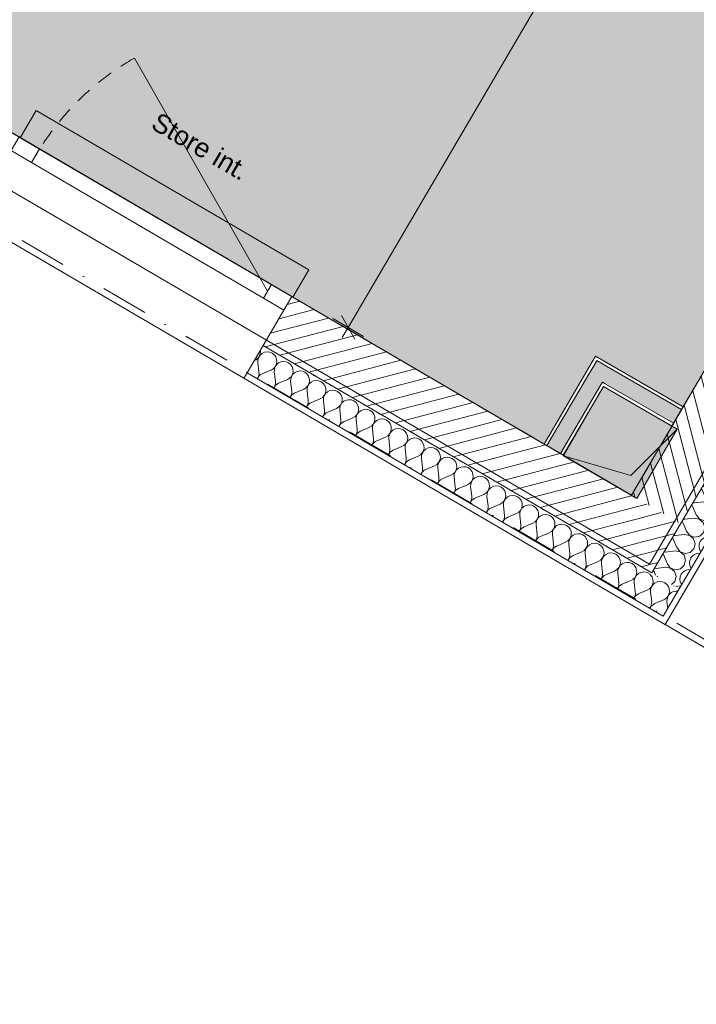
# Model space of a CAD drawing. Header units: millimetres. Extents: x -107151 to 48086, y -42122 to 26068.
# Tile 14 of 52: x -79519 to -77377, y -3909 to -792. Entities that reach past the tile are written whole.
import ezdxf
from ezdxf.enums import TextEntityAlignment as Align

# ---------------------------------------------------------------- set-up
doc = ezdxf.new("R2010")
doc.units = ezdxf.units.MM
doc.header["$MEASUREMENT"] = 0
for name, pattern in [('! FIN Pointille', [87.5, 50, -37.5]), ('! URB Limite propriété', [300, 150, -75, 0, -75]), ('Tirets petits', [125, 75, -50]), ('Wipeout_Contour', [1000, 0, -1000])]:
    doc.linetypes.add(name, pattern=pattern)
for name, color, linetype in [('01-STR_Dalles.ARCHI', 7, 'Continuous'), ('01-STR_Murs extérieurs.ARCHI', 7, 'Continuous'), ('03-SURFACE _ Utile.ARCHI', 7, 'Continuous'), ('04-SOE_Cloisons .ARCHI', 7, 'Continuous'), ('04-SOE_Faux Plafond.ARCHI', 7, 'Continuous'), ('04-SOE_Revetement de sol.ARCHI', 7, 'Continuous'), ('05-INF _ COTATIONS.ARCHI', 7, 'Continuous'), ('06-REP _ EQUIP MOBI _ Fluides.ARCHI', 7, 'Continuous'), ('06-REP _ EQUIP MOBI _ marché.ARCHI', 7, 'Continuous'), ('Fenêtres Archicad', 7, 'Continuous'), ('Marques de fenêtre Archicad', 7, 'Continuous'), ('Marques de Zone Archicad', 7, 'Continuous'), ('Nouveau_07-VRD_Terrain EDL_Parcelle.ARCHI', 7, 'Continuous')]:
    doc.layers.add(name, color=color, linetype=linetype)
doc.styles.add('STYLE_GENERE_1', font='arial.ttf')
doc.styles.add('STYLE_GENERE_2', font='arial.ttf')
doc.dimstyles.new('STYLE_GENERE__1', dxfattribs={"dimtxt": 75, "dimasz": 57, "dimexe": 0.18, "dimexo": 50, "dimgap": 0, "dimtad": 1, "dimlfac": 0.001, "dimzin": 0, "dimdsep": 46, "dimtxsty": 'STYLE_GENERE_1', "dimblk": 'ARROWHEAD_2', "dimblk1": 'ARROWHEAD_2', "dimblk2": 'ARROWHEAD_2', "dimcen": 0.09, "dimclrd": 256, "dimclre": 256, "dimclrt": 256, "dimazin": 0, "dimtfac": 1, "dimtdec": 4, "dimtmove": 0, "dimatfit": 3, "dimfxl": 0, "dimtolj": 1, "dimtzin": 0, "dimarcsym": 0})
pattern_1 = [(14.680505, (0, 0), (-9.50358, 36.275776), [])]

# ---------------------------------------------------------------- blocks, each defined once
blk = doc.blocks.new('Dalle_1_1', base_point=(-76544.5, 22024.4))
at = {"layer": '01-STR_Dalles.ARCHI', "color": 7, "linetype": 'Continuous', "lineweight": 5, "flags": 128}
blk.add_lwpolyline([(-35761.7, -1486.9), (-76544.5, 22024.4), (-87514.9, 4382), (-82216.1, 1323.8), (-82636.8, 474), (-77525.2, -2515.3), (-75594, 780.7), (-73919.8, -200.3), (-72002.7, 3053.2), (-57439.8, -5368.8), (-56247, -3333.1)], dxfattribs=at)
blk = doc.blocks.new('Espace collaboratif__14_1', base_point=(-79233.7, 3166.5))
at = {"layer": '03-SURFACE _ Utile.ARCHI', "linetype": 'Continuous', "lineweight": 0, "true_color": 0xe4e4e4}
blk.add_hatch(color=254, dxfattribs=at).paths.add_polyline_path([(-82179.3, 5123), (-83771.3, 2406.1), (-82006.1, 1387.3), (-82427.2, 536.8), (-77858.4, -2135.2), (-77695.5, -1857.3), (-77418.7, -2017.1), (-75651.1, 999.6), (-74199, 148.7), (-74021.7, 446.7), (-73765.9, 294.5), (-72535.7, 2369.9), (-79424.5, 6406.3), (-80317.3, 4882.6), (-80036.9, 4718.3), (-80239.1, 4373.2), (-80519.5, 4537.5), (-80688.3, 4249.4)])
at = {"layer": 'Marques de Zone Archicad', "color": 7, "lineweight": 5}
for tag, height, style, p in [('ROOM_NAME', 125, 'STYLE_GENERE_2', (-79678.1, 3961.5)), ('measuredAreaCode', 100, 'STYLE_GENERE_1', (-79795.9, 3763.1)), ('DUMMY_862', 100, 'STYLE_GENERE_1', (-79894.2, 3593)), ('DUMMY_863', 100, 'STYLE_GENERE_1', (-79623.5, 3436.7)), ('DUMMY_864', 100, 'STYLE_GENERE_1', (-79992.4, 3422.8)), ('ceilingHeightCode', 100, 'STYLE_GENERE_1', (-80090.6, 3252.7)), ('DUMMY_865', 100, 'STYLE_GENERE_1', (-79655.7, 3228.5)), ('DUMMY_861', 125, 'STYLE_GENERE_2', (-78316.7, 3204.1))]:
    blk.add_attdef(tag, text='', height=height, rotation=329.9997, dxfattribs=dict(at, style=style)).set_placement(p, align=Align.TOP_LEFT)
blk = doc.blocks.new('Dalle_12_1', base_point=(-87291.7, 4437.9))
at = {"layer": '04-SOE_Faux Plafond.ARCHI', "color": 252, "linetype": 'Tirets petits', "lineweight": 5, "flags": 128}
blk.add_lwpolyline([(-87291.7, 4437.9), (-76490.4, 21808.4), (-36023.4, -1555.2), (-39411.7, -7251.8), (-43400.7, -4914.5), (-44935.1, -7533.1), (-55188.2, -1525.3), (-55569, -1302.2), (-61868.3, 2388.9), (-60121.8, 5369.6), (-63596.7, 7405.7), (-62757.3, 8840.1), (-65262.3, 10308), (-65757.5, 10598.2), (-65627.1, 10820.8), (-65972.2, 11023), (-66102.6, 10800.4), (-70073.8, 13127.5), (-70035.5, 13192.8), (-72449.2, 14601.8), (-72270.4, 14906.9), (-74211.7, 16044.4), (-74249.6, 15979.7), (-75417.1, 16663.7), (-82141.4, 5187.7), (-80715.1, 4352), (-77817.8, 9296.6), (-70849, 5213.7), (-73941.7, -2), (-75651.1, 999.6), (-77581.8, -2296.9), (-82427.2, 536.8), (-82006.1, 1387.3)], close=True, dxfattribs=at)
blk = doc.blocks.new('Dalle_15_1', base_point=(-76490.4, 21808.4))
at = {"layer": '04-SOE_Revetement de sol.ARCHI', "color": 7, "linetype": 'Continuous', "lineweight": 5, "flags": 128}
blk.add_lwpolyline([(-75443.8, 16766.3), (-82244, 5161), (-80688.3, 4249.3), (-80519.5, 4537.5), (-80239.1, 4373.2), (-80036.9, 4718.3), (-80317.3, 4882.6), (-79424.5, 6406.3), (-72535.3, 2370), (-73765.9, 294.5), (-74021.7, 446.7), (-74199, 148.7), (-75651.1, 999.6), (-77418.7, -2017.1), (-77695.5, -1857.3), (-77858.4, -2135.2), (-82427.2, 536.8), (-82006.1, 1387.3), (-87291.7, 4437.9), (-76490.4, 21808.4)], dxfattribs=at)
blk = doc.blocks.new('*X134')
at = {"layer": '01-STR_Murs extérieurs.ARCHI', "color": 7, "linetype": 'Continuous', "lineweight": 5}
for p, q in [((-77500.2, -2553.1), (-77499.4, -2554)), ((-77499.4, -2554), (-77498.3, -2554.3)), ((-77508, -2575.1), (-77508.9, -2575.8)), ((-77500.5, -2571.6), (-77508, -2575.1)), ((-77492.4, -2570.2), (-77500.5, -2571.6)), ((-77484.2, -2571.2), (-77492.4, -2570.2)), ((-77476.5, -2574.3), (-77484.2, -2571.2)), ((-77470, -2579.4), (-77476.5, -2574.3)), ((-77465.2, -2586.1), (-77470, -2579.4)), ((-77462.3, -2593.9), (-77465.2, -2586.1)), ((-77448.4, -2583.4), (-77447.6, -2584.3)), ((-77447.6, -2584.3), (-77446.5, -2584.6)), ((-77472.9, -2623.6), (-77467.2, -2617.6)), ((-77467, -2617.7), (-77469.5, -2625.6)), ((-77467.2, -2617.6), (-77463.4, -2610.3)), ((-77462.5, -2610.8), (-77467, -2617.7)), ((-77463.4, -2610.3), (-77461.7, -2602.2)), ((-77456.2, -2605.4), (-77462.5, -2610.8)), ((-77461.7, -2602.2), (-77462.3, -2593.9)), ((-77448.8, -2601.8), (-77456.2, -2605.4)), ((-77440.6, -2600.5), (-77448.8, -2601.8)), ((-77435.5, -2601.1), (-77440.6, -2600.5)), ((-77493.7, -2633.6), (-77480, -2627.9)), ((-77480, -2627.9), (-77472.9, -2623.6)), ((-77469.5, -2625.6), (-77469.7, -2633.9)), ((-77467.2, -2655.2), (-77469.7, -2633.9))]:
    blk.add_line(p, q, dxfattribs=at)
blk = doc.blocks.new('*X139')
at = {"layer": '01-STR_Murs extérieurs.ARCHI', "color": 7, "linetype": 'Continuous', "lineweight": 5}
for p, q in [((-78776.2, -1871.2), (-78774.9, -1870.6)), ((-78761.1, -1906.5), (-78764.5, -1876.7)), ((-78750.7, -1912.5), (-78723.1, -1900.9)), ((-78709.3, -1936.8), (-78712.7, -1907)), ((-78698.9, -1942.8), (-78671.3, -1931.2)), ((-78657.5, -1967.1), (-78660.9, -1937.3)), ((-78647.1, -1973.1), (-78619.5, -1961.5)), ((-78605.7, -1997.4), (-78609.1, -1967.6)), ((-78595.3, -2003.4), (-78567.7, -1991.8)), ((-78553.9, -2027.6), (-78557.3, -1997.8)), ((-78543.5, -2033.7), (-78515.9, -2022.1)), ((-78502.1, -2057.9), (-78505.5, -2028.1)), ((-78491.7, -2064), (-78464.1, -2052.4)), ((-78450.3, -2088.2), (-78453.7, -2058.4)), ((-78440, -2094.3), (-78412.3, -2082.7)), ((-78398.5, -2118.5), (-78401.9, -2088.7)), ((-78388.2, -2124.6), (-78360.5, -2112.9)), ((-78346.7, -2148.8), (-78350.1, -2119)), ((-78336.4, -2154.9), (-78308.7, -2143.2)), ((-78294.9, -2179.1), (-78298.4, -2149.3)), ((-78284.6, -2185.2), (-78256.9, -2173.5)), ((-78243.1, -2209.4), (-78246.6, -2179.6)), ((-78232.8, -2215.4), (-78205.1, -2203.8)), ((-78191.3, -2239.7), (-78194.8, -2209.9)), ((-78181, -2245.7), (-78153.3, -2234.1)), ((-78139.6, -2270), (-78143, -2240.2)), ((-78129.2, -2276), (-78101.5, -2264.4)), ((-78087.8, -2300.2), (-78091.2, -2270.4)), ((-78077.4, -2306.3), (-78049.7, -2294.7)), ((-78036, -2330.5), (-78039.4, -2300.7)), ((-78025.6, -2336.6), (-77998, -2325)), ((-77984.2, -2360.8), (-77987.6, -2331)), ((-77973.8, -2366.9), (-77946.2, -2355.3)), ((-77932.4, -2391.1), (-77935.8, -2361.3)), ((-77922, -2397.2), (-77894.4, -2385.5)), ((-77880.6, -2421.4), (-77884, -2391.6)), ((-77870.2, -2427.5), (-77842.6, -2415.8)), ((-77828.8, -2451.7), (-77832.2, -2421.9)), ((-77818.4, -2457.8), (-77790.8, -2446.1)), ((-77777, -2482), (-77780.4, -2452.2)), ((-77766.6, -2488), (-77739, -2476.4)), ((-77725.2, -2512.3), (-77728.6, -2482.5)), ((-77714.8, -2518.3), (-77687.2, -2506.7)), ((-77673.4, -2542.6), (-77676.8, -2512.8)), ((-77663.1, -2548.6), (-77635.4, -2537)), ((-77621.6, -2572.9), (-77625, -2543)), ((-77611.3, -2578.9), (-77583.6, -2567.3)), ((-77569.8, -2603.1), (-77573.2, -2573.3)), ((-77559.5, -2609.2), (-77555.1, -2607.4))]:
    blk.add_line(p, q, dxfattribs=at)
for centre, start, end in [((-78786.5, -1843), 292.8106, 9.2239), ((-78727.3, -1801.1), 231.3506, 248.0104), ((-78734.7, -1873.3), 59.6805, 186.5504), ((-78734.7, -1873.3), 292.8106, 59.6805), ((-78675.5, -1831.4), 231.3506, 248.0104), ((-78682.9, -1903.6), 59.6805, 186.5504), ((-78682.9, -1903.6), 292.8106, 59.6805), ((-78623.7, -1861.7), 231.3506, 248.0104), ((-78790.9, -1909.9), 322.6277, 6.5504), ((-78739.1, -1940.2), 112.8106, 156.7333), ((-78631.1, -1933.8), 59.6805, 186.5504), ((-78631.1, -1933.8), 292.8106, 59.6805), ((-78571.9, -1892), 231.3506, 248.0104), ((-78739.1, -1940.2), 322.6277, 6.5504), ((-78687.3, -1970.5), 112.8106, 156.7333), ((-78579.3, -1964.1), 59.6805, 186.5504), ((-78579.3, -1964.1), 292.8106, 59.6805), ((-78520.1, -1922.3), 231.3506, 248.0104), ((-78687.3, -1970.5), 322.6277, 6.5504), ((-78635.5, -2000.8), 112.8106, 156.7333), ((-78527.5, -1994.4), 59.6805, 186.5504), ((-78527.5, -1994.4), 292.8106, 59.6805), ((-78468.3, -1952.6), 231.3506, 248.0104), ((-78635.5, -2000.8), 322.6277, 6.5504), ((-78583.7, -2031.1), 112.8106, 156.7333), ((-78475.7, -2024.7), 59.6805, 186.5504), ((-78475.7, -2024.7), 292.8106, 59.6805), ((-78423.9, -2055), 59.6805, 186.5504), ((-78416.5, -1982.9), 231.3506, 248.0104), ((-78583.7, -2031.1), 322.6277, 6.5504), ((-78531.9, -2061.4), 112.8106, 156.7333), ((-78423.9, -2055), 292.8106, 59.6805), ((-78372.1, -2085.3), 59.6805, 186.5504), ((-78364.7, -2013.2), 231.3507, 248.0104), ((-78531.9, -2061.4), 322.6277, 6.5504), ((-78480.1, -2091.6), 112.8106, 156.7333), ((-78372.1, -2085.3), 292.8106, 59.6805), ((-78320.3, -2115.6), 59.6805, 186.5504), ((-78312.9, -2043.5), 231.3507, 248.0104), ((-78480.1, -2091.6), 322.6277, 6.5504), ((-78428.3, -2121.9), 112.8106, 156.7333), ((-78428.3, -2121.9), 322.6277, 6.5504), ((-78320.3, -2115.6), 292.8106, 59.6805), ((-78268.6, -2145.9), 59.6805, 186.5504), ((-78261.1, -2073.7), 231.3507, 248.0103), ((-78376.5, -2152.2), 112.8106, 156.7333), ((-78376.5, -2152.2), 322.6277, 6.5504), ((-78268.6, -2145.9), 292.8106, 59.6805), ((-78216.8, -2176.2), 59.6805, 186.5504), ((-78209.3, -2104), 231.3507, 248.0103), ((-78216.8, -2176.2), 292.8106, 59.6805), ((-78324.7, -2182.5), 112.8106, 156.7333), ((-78324.7, -2182.5), 322.6277, 6.5504), ((-78165, -2206.4), 59.6805, 186.5504), ((-78157.5, -2134.3), 231.3507, 248.0103), ((-78165, -2206.4), 292.8106, 59.6805), ((-78272.9, -2212.8), 112.8106, 156.7333), ((-78272.9, -2212.8), 322.6277, 6.5504), ((-78113.2, -2236.7), 59.6805, 186.5504), ((-78105.7, -2164.6), 231.3507, 248.0103), ((-78113.2, -2236.7), 292.8106, 59.6805), ((-78221.2, -2243.1), 112.8106, 156.7333), ((-78221.2, -2243.1), 322.6277, 6.5504), ((-78061.4, -2267), 59.6805, 186.5504), ((-78054, -2194.9), 231.3507, 248.0103), ((-78061.4, -2267), 292.8106, 59.6805), ((-78169.4, -2273.4), 112.8106, 156.7333), ((-78169.4, -2273.4), 322.6277, 6.5504), ((-78009.6, -2297.3), 59.6805, 186.5504), ((-78002.2, -2225.2), 231.3507, 248.0103), ((-78009.6, -2297.3), 292.8106, 59.6805), ((-78117.6, -2303.7), 112.8106, 156.7333), ((-78117.6, -2303.7), 322.6277, 6.5504), ((-78065.8, -2334), 112.8106, 156.7333), ((-77957.8, -2327.6), 59.6805, 186.5504), ((-77950.4, -2255.5), 231.3507, 248.0103), ((-77957.8, -2327.6), 292.8106, 59.6805), ((-78065.8, -2334), 322.6277, 6.5504), ((-78014, -2364.3), 112.8106, 156.7333), ((-77906, -2357.9), 59.6805, 186.5504), ((-77898.6, -2285.8), 231.3507, 248.0103), ((-77906, -2357.9), 292.8106, 59.6805), ((-78014, -2364.3), 322.6277, 6.5504), ((-77962.2, -2394.5), 112.8106, 156.7333), ((-77854.2, -2388.2), 59.6805, 186.5504), ((-77846.8, -2316.1), 231.3507, 248.0103), ((-77854.2, -2388.2), 292.8106, 59.6805), ((-77962.2, -2394.5), 322.6277, 6.5504), ((-77910.4, -2424.8), 112.8106, 156.7333), ((-77802.4, -2418.5), 59.6805, 186.5504), ((-77795, -2346.4), 231.3507, 248.0103), ((-77802.4, -2418.5), 292.8106, 59.6805), ((-77910.4, -2424.8), 322.6277, 6.5504), ((-77858.6, -2455.1), 112.8106, 156.7333), ((-77750.6, -2448.8), 59.6805, 186.5504), ((-77743.2, -2376.6), 231.3507, 248.0103), ((-77750.6, -2448.8), 292.8106, 59.6805), ((-77691.4, -2406.9), 231.3507, 248.0103), ((-77858.6, -2455.1), 322.6277, 6.5504), ((-77806.8, -2485.4), 112.8106, 156.7333), ((-77698.8, -2479), 59.6805, 186.5504), ((-77698.8, -2479), 292.8106, 59.6805), ((-77639.6, -2437.2), 231.3507, 248.0103), ((-77806.8, -2485.4), 322.6277, 6.5504), ((-77755, -2515.7), 112.8106, 156.7333), ((-77647, -2509.3), 59.6805, 186.5504), ((-77647, -2509.3), 292.8106, 59.6805), ((-77587.8, -2467.5), 231.3507, 248.0103), ((-77755, -2515.7), 322.6277, 6.5504), ((-77703.2, -2546), 112.8106, 156.7333), ((-77595.2, -2539.6), 59.6805, 186.5504), ((-77595.2, -2539.6), 292.8106, 59.6805), ((-77536, -2497.8), 231.3507, 248.0103), ((-77703.2, -2546), 322.6277, 6.5504), ((-77651.4, -2576.3), 112.8106, 156.7333), ((-77543.4, -2569.9), 59.6805, 186.5504), ((-77543.4, -2569.9), 42.407, 59.6805), ((-77651.4, -2576.3), 322.6277, 6.5504), ((-77599.6, -2606.6), 112.8106, 156.7333), ((-77599.6, -2606.6), 322.6277, 6.5504), ((-77547.8, -2636.9), 112.8106, 156.7333)]:
    blk.add_arc(centre, 30, start, end, dxfattribs=at)
blk = doc.blocks.new('*X140')
at = {"layer": '01-STR_Murs extérieurs.ARCHI', "color": 7, "linetype": 'Continuous', "lineweight": 5}
for p, q in [((-77516.9, -2555.8), (-77521.3, -2549.8)), ((-77519, -2587.3), (-77515.2, -2580)), ((-77514.3, -2580.5), (-77518.8, -2587.4)), ((-77514.1, -2563.6), (-77516.9, -2555.8)), ((-77515.2, -2580), (-77513.5, -2571.9)), ((-77508.9, -2575.8), (-77514.3, -2580.5)), ((-77513.5, -2571.9), (-77514.1, -2563.6)), ((-77555.1, -2607.4), (-77531.8, -2597.6)), ((-77531.8, -2597.6), (-77524.7, -2593.3)), ((-77524.7, -2593.3), (-77519, -2587.3)), ((-77521.3, -2595.4), (-77521.5, -2603.6)), ((-77518, -2633.4), (-77521.5, -2603.6)), ((-77518.8, -2587.4), (-77521.3, -2595.4)), ((-77520.7, -2649.6), (-77518, -2633.4)), ((-77507.7, -2639.5), (-77520.5, -2649.7)), ((-77507.7, -2639.5), (-77493.7, -2633.6)), ((-77524.9, -2654.5), (-77520.7, -2649.6)), ((-77520.5, -2649.7), (-77522.7, -2655.8))]:
    blk.add_line(p, q, dxfattribs=at)
blk = doc.blocks.new('Fenêtre 27')
at = {"layer": 'Fenêtres Archicad', "color": 8, "linetype": 'Continuous', "lineweight": 5}
blk.add_line((425, -25), (-311.1, 400), dxfattribs=at)
at = {"layer": 'Fenêtres Archicad', "color": 7, "linetype": 'Continuous', "lineweight": 5}
for p, q in [((-500, 0), (500, 0)), ((-500, 0), (-425, 0)), ((-500, 0), (-500, -50)), ((-500, 0), (-500, -50)), ((-425, 0), (-425, -50)), ((-425, 0), (425, 0)), ((425, -50), (425, 0)), ((425, 0), (500, 0)), ((500, 0), (500, -50)), ((500, 0), (500, -50)), ((-425, -50), (-500, -50)), ((-500, -50), (-500, -180)), ((425, -50), (-425, -50)), ((500, -50), (425, -50)), ((500, -50), (500, -180)), ((-500, -180), (-500, -280)), ((500, -180), (500, -280)), ((-500, -280), (-500, -300)), ((500, -280), (500, -300)), ((-500, -300), (500, -300))]:
    blk.add_line(p, q, dxfattribs=at)
at = {"layer": 'Fenêtres Archicad', "color": 8, "linetype": '! FIN Pointille', "lineweight": 5}
blk.add_arc((425, -25), 850, 150, 180, dxfattribs=at)
blk = doc.blocks.new('Marque fenêtre 27')
at = {"layer": 'Marques de fenêtre Archicad', "color": 7, "lineweight": 5, "style": 'STYLE_GENERE_1'}
for tag, p in [('strCust1Value', (164.7, -619.4)), ('DUMMY_233', (164.7, -605.7))]:
    blk.add_attdef(tag, text='', height=60, rotation=180, dxfattribs=at).set_placement(p, align=Align.TOP_LEFT)
blk = doc.blocks.new('Mur_10_1', base_point=(-77581.8, -2296.9))
at = {"layer": '01-STR_Murs extérieurs.ARCHI', "linetype": 'Continuous', "lineweight": 0, "true_color": 0x000000}
h = blk.add_hatch(dxfattribs=at)
h.set_pattern_fill('Hachure_simple_0001', color=18, style=0, pattern_type=2)
h.set_pattern_definition(pattern_1)
h.paths.add_polyline_path([(-78748.2, -1823.3), (-77672.8, -2452.2), (-77581.8, -2296.9), (-78657.3, -1667.9)])
h = blk.add_hatch(dxfattribs=at)
h.set_pattern_fill('Hachure_simple_0001', color=18, style=0, pattern_type=2)
h.set_pattern_definition(pattern_1)
h.paths.add_polyline_path([(-77672.8, -2452.2), (-77517.4, -2543.1), (-77581.8, -2296.9)])
h = blk.add_hatch(dxfattribs=at)
h.set_pattern_fill('Hachure_simple_0001', color=18, style=0, pattern_type=2)
h.set_pattern_definition(pattern_1)
h.paths.add_polyline_path([(-77426.4, -2387.8), (-77581.8, -2296.9), (-77517.4, -2543.1)])
at = {"layer": '01-STR_Murs extérieurs.ARCHI', "color": 7, "linetype": 'Continuous', "lineweight": 5}
for p, q in [((-78657.3, -1667.9), (-78682.6, -1711.1)), ((-78682.6, -1711.1), (-78748.2, -1823.3)), ((-78748.2, -1823.3), (-78798.7, -1909.6)), ((-78748.2, -1823.3), (-77672.8, -2452.2)), ((-78798.7, -1909.6), (-78808.8, -1926.9)), ((-78798.7, -1909.6), (-77568, -2629.3)), ((-77517.4, -2543.1), (-77426.4, -2387.8)), ((-77672.8, -2452.2), (-77517.4, -2543.1)), ((-77481.6, -2679.8), (-77431.1, -2593.5)), ((-77568, -2629.3), (-77481.6, -2679.8))]:
    blk.add_line(p, q, dxfattribs=at)
at = {"layer": '01-STR_Murs extérieurs.ARCHI', "color": 7, "linetype": 'Continuous', "lineweight": 5, "flags": 128}
for points in [[(-77581.8, -2296.9), (-78657.3, -1667.9)], [(-78808.8, -1926.9), (-77474.5, -2707.2)], [(-77474.5, -2707.2), (-77464.4, -2689.9)]]:
    blk.add_lwpolyline(points, dxfattribs=at)
at = {"layer": '01-STR_Murs extérieurs.ARCHI', "color": 7, "lineweight": 5}
for name in ['*X139', '*X140', '*X134']:
    blk.add_blockref(name, (0, 0), dxfattribs=at)
at = {"layer": 'Fenêtres Archicad', "color": 7, "linetype": 'Continuous', "lineweight": 5, "zscale": 1000, "rotation": 329.6805047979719}
blk.add_blockref('Fenêtre 27', (-79088.9, -1415.5), dxfattribs=at)
at = {"layer": 'Marques de fenêtre Archicad', "color": 8, "lineweight": 5}
ref = blk.add_blockref('Marque fenêtre 27', (-79240.4, -1674.5), dxfattribs=dict(at, rotation=149.6805047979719))
ref.add_attrib('strCust1Value', 'Store int.', dxfattribs={"color": 7, "lineweight": 5, "height": 60, "rotation": 329.6805, "style": 'STYLE_GENERE_1'}).set_placement((-79076.7, -1082.2), align=Align.TOP_LEFT)
blk = doc.blocks.new('*X245')
at = {"layer": '01-STR_Murs extérieurs.ARCHI', "color": 7, "linetype": 'Continuous', "lineweight": 5}
for p, q in [((-77206.9, -2021.2), (-77209.3, -2017.2)), ((-77195.3, -2048.9), (-77206.9, -2021.2)), ((-77205.5, -2010.8), (-77200.8, -2010.9)), ((-77171.8, -2007.6), (-77200.8, -2010.9)), ((-77137.6, -2036.6), (-77141.1, -2025.6)), ((-77195.3, -2048.9), (-77185.1, -2061.7)), ((-77153.6, -2063.8), (-77141.8, -2052.5)), ((-77141.8, -2052.5), (-77137.6, -2036.6)), ((-77124.6, -2037.3), (-77125.5, -2045.5)), ((-77125.5, -2045.5), (-77124.2, -2053.7)), ((-77123.9, -2035.6), (-77124.6, -2037.3)), ((-77124.2, -2053.7), (-77120.7, -2061.1)), ((-77237.2, -2073), (-77239.6, -2069)), ((-77225.6, -2100.7), (-77237.2, -2073)), ((-77235.9, -2062.5), (-77231.2, -2062.7)), ((-77201.4, -2059.3), (-77231.2, -2062.7)), ((-77185.2, -2061.9), (-77201.4, -2059.3)), ((-77172.8, -2072.7), (-77185.2, -2061.9)), ((-77185.1, -2061.7), (-77169.6, -2067.2)), ((-77168, -2088.4), (-77172.8, -2072.7)), ((-77169.6, -2067.2), (-77153.6, -2063.8)), ((-77151.7, -2081.4), (-77154.9, -2089)), ((-77146.6, -2074.9), (-77151.7, -2081.4)), ((-77139.9, -2070), (-77146.6, -2074.9)), ((-77132.1, -2067.2), (-77139.9, -2070)), ((-77123.9, -2066.6), (-77132.1, -2067.2)), ((-77122.5, -2066.9), (-77123.9, -2066.6)), ((-77120.7, -2061.1), (-77119.8, -2062.2)), ((-77266.2, -2114.3), (-77261.5, -2114.4)), ((-77231.7, -2111), (-77261.5, -2114.4)), ((-77215.5, -2113.7), (-77231.7, -2111)), ((-77225.6, -2100.7), (-77215.4, -2113.5)), ((-77203.2, -2124.5), (-77215.5, -2113.7)), ((-77215.4, -2113.5), (-77200, -2119)), ((-77200, -2119), (-77183.9, -2115.6)), ((-77183.9, -2115.6), (-77172.1, -2104.2)), ((-77172.1, -2104.2), (-77168, -2088.4)), ((-77162.5, -2119), (-77170.2, -2121.8)), ((-77154.2, -2118.4), (-77162.5, -2119)), ((-77154.9, -2089), (-77155.9, -2097.3)), ((-77155.9, -2097.3), (-77154.5, -2105.4)), ((-77154.5, -2105.4), (-77151, -2112.9)), ((-77152.8, -2118.7), (-77154.2, -2118.4)), ((-77151, -2112.9), (-77150.1, -2114)), ((-77267.6, -2124.8), (-77270, -2120.8)), ((-77256, -2152.4), (-77267.6, -2124.8)), ((-77198.3, -2140.1), (-77203.2, -2124.5)), ((-77202.4, -2156), (-77198.3, -2140.1)), ((-77185.2, -2140.8), (-77186.2, -2149)), ((-77186.2, -2149), (-77184.9, -2157.2)), ((-77182.1, -2133.1), (-77185.2, -2140.8)), ((-77177, -2126.7), (-77182.1, -2133.1)), ((-77170.2, -2121.8), (-77177, -2126.7)), ((-77297.9, -2176.5), (-77300.3, -2172.5)), ((-77286.3, -2204.2), (-77297.9, -2176.5)), ((-77296.5, -2166.1), (-77291.8, -2166.2)), ((-77262, -2162.8), (-77291.8, -2166.2)), ((-77245.9, -2165.5), (-77262, -2162.8)), ((-77256, -2152.4), (-77245.7, -2165.2)), ((-77233.5, -2176.2), (-77245.9, -2165.5)), ((-77245.7, -2165.2), (-77230.3, -2170.8)), ((-77228.6, -2191.9), (-77233.5, -2176.2)), ((-77230.3, -2170.8), (-77214.3, -2167.3)), ((-77214.3, -2167.3), (-77202.4, -2156)), ((-77207.3, -2178.4), (-77212.4, -2184.9)), ((-77200.6, -2173.6), (-77207.3, -2178.4)), ((-77192.8, -2170.7), (-77200.6, -2173.6)), ((-77184.5, -2170.1), (-77192.8, -2170.7)), ((-77184.9, -2157.2), (-77181.3, -2164.7)), ((-77183.2, -2170.4), (-77184.5, -2170.1)), ((-77181.3, -2164.7), (-77180.4, -2165.7)), ((-77286.3, -2204.2), (-77276.1, -2217)), ((-77244.6, -2219.1), (-77232.8, -2207.8)), ((-77232.8, -2207.8), (-77228.6, -2191.9)), ((-77215.6, -2192.6), (-77216.5, -2200.8)), ((-77216.5, -2200.8), (-77215.2, -2209)), ((-77212.4, -2184.9), (-77215.6, -2192.6)), ((-77215.2, -2209), (-77211.7, -2216.4)), ((-77328.2, -2228.3), (-77330.6, -2224.3)), ((-77316.6, -2256), (-77328.2, -2228.3)), ((-77326.8, -2217.8), (-77322.2, -2218)), ((-77292.4, -2214.6), (-77322.2, -2218)), ((-77276.2, -2217.2), (-77292.4, -2214.6)), ((-77263.8, -2228), (-77276.2, -2217.2)), ((-77276.1, -2217), (-77260.6, -2222.5)), ((-77259, -2243.7), (-77263.8, -2228)), ((-77263.1, -2259.5), (-77259, -2243.7)), ((-77260.6, -2222.5), (-77244.6, -2219.1)), ((-77242.7, -2236.7), (-77245.9, -2244.3)), ((-77237.6, -2230.2), (-77242.7, -2236.7)), ((-77230.9, -2225.3), (-77237.6, -2230.2)), ((-77223.1, -2222.5), (-77230.9, -2225.3)), ((-77214.9, -2221.9), (-77223.1, -2222.5)), ((-77213.5, -2222.2), (-77214.9, -2221.9)), ((-77211.7, -2216.4), (-77210.8, -2217.5)), ((-77357.2, -2269.6), (-77352.5, -2269.7)), ((-77322.7, -2266.3), (-77352.5, -2269.7)), ((-77306.5, -2269), (-77322.7, -2266.3)), ((-77316.6, -2256), (-77306.4, -2268.8)), ((-77294.2, -2279.8), (-77306.5, -2269)), ((-77306.4, -2268.8), (-77291, -2274.3)), ((-77291, -2274.3), (-77274.9, -2270.9)), ((-77274.9, -2270.9), (-77263.1, -2259.5)), ((-77253.5, -2274.3), (-77261.2, -2277.1)), ((-77245.2, -2273.7), (-77253.5, -2274.3)), ((-77245.9, -2244.3), (-77246.9, -2252.6)), ((-77246.9, -2252.6), (-77245.5, -2260.7)), ((-77245.5, -2260.7), (-77242, -2268.2)), ((-77243.8, -2274), (-77245.2, -2273.7)), ((-77242, -2268.2), (-77241.1, -2269.3)), ((-77358.6, -2280.1), (-77361, -2276.1)), ((-77347, -2307.7), (-77358.6, -2280.1)), ((-77289.3, -2295.4), (-77294.2, -2279.8)), ((-77293.4, -2311.3), (-77289.3, -2295.4)), ((-77276.2, -2296.1), (-77277.2, -2304.3)), ((-77277.2, -2304.3), (-77275.9, -2312.5)), ((-77273.1, -2288.5), (-77276.2, -2296.1)), ((-77267.9, -2282), (-77273.1, -2288.5)), ((-77261.2, -2277.1), (-77267.9, -2282)), ((-77388.9, -2331.8), (-77391.3, -2327.8)), ((-77377.3, -2359.5), (-77388.9, -2331.8)), ((-77387.5, -2321.4), (-77382.8, -2321.5)), ((-77353, -2318.1), (-77382.8, -2321.5)), ((-77336.9, -2320.8), (-77353, -2318.1)), ((-77347, -2307.7), (-77336.7, -2320.6)), ((-77324.5, -2331.5), (-77336.9, -2320.8)), ((-77336.7, -2320.6), (-77321.3, -2326.1)), ((-77319.6, -2347.2), (-77324.5, -2331.5)), ((-77321.3, -2326.1), (-77305.3, -2322.6)), ((-77305.3, -2322.6), (-77293.4, -2311.3)), ((-77298.3, -2333.7), (-77303.4, -2340.2)), ((-77291.6, -2328.9), (-77298.3, -2333.7)), ((-77283.8, -2326), (-77291.6, -2328.9)), ((-77275.5, -2325.5), (-77283.8, -2326)), ((-77275.9, -2312.5), (-77272.3, -2320)), ((-77274.2, -2325.7), (-77275.5, -2325.5)), ((-77272.3, -2320), (-77271.4, -2321)), ((-77377.3, -2359.5), (-77367.1, -2372.3)), ((-77335.6, -2374.4), (-77323.8, -2363.1)), ((-77323.8, -2363.1), (-77319.6, -2347.2)), ((-77306.6, -2347.9), (-77307.5, -2356.1)), ((-77307.5, -2356.1), (-77306.2, -2364.3)), ((-77303.4, -2340.2), (-77306.6, -2347.9)), ((-77306.2, -2364.3), (-77302.7, -2371.8)), ((-77419.2, -2383.6), (-77421.6, -2379.6)), ((-77407.6, -2411.3), (-77419.2, -2383.6)), ((-77417.8, -2373.1), (-77413.2, -2373.3)), ((-77383.4, -2369.9), (-77413.2, -2373.3)), ((-77367.2, -2372.5), (-77383.4, -2369.9)), ((-77354.8, -2383.3), (-77367.2, -2372.5)), ((-77367.1, -2372.3), (-77351.6, -2377.8)), ((-77350, -2399), (-77354.8, -2383.3)), ((-77354.1, -2414.8), (-77350, -2399)), ((-77351.6, -2377.8), (-77335.6, -2374.4)), ((-77336.9, -2399.6), (-77337.9, -2407.9)), ((-77333.7, -2392), (-77336.9, -2399.6)), ((-77328.6, -2385.5), (-77333.7, -2392)), ((-77321.9, -2380.6), (-77328.6, -2385.5)), ((-77314.1, -2377.8), (-77321.9, -2380.6)), ((-77305.9, -2377.2), (-77314.1, -2377.8)), ((-77304.5, -2377.5), (-77305.9, -2377.2)), ((-77302.7, -2371.8), (-77301.8, -2372.8)), ((-77448.2, -2424.9), (-77443.5, -2425)), ((-77413.7, -2421.6), (-77443.5, -2425)), ((-77397.5, -2424.3), (-77413.7, -2421.6)), ((-77407.6, -2411.3), (-77397.4, -2424.1)), ((-77385.2, -2435.1), (-77397.5, -2424.3)), ((-77397.4, -2424.1), (-77382, -2429.6)), ((-77382, -2429.6), (-77365.9, -2426.2)), ((-77365.9, -2426.2), (-77354.1, -2414.8)), ((-77344.5, -2429.6), (-77352.2, -2432.4)), ((-77336.2, -2429), (-77344.5, -2429.6)), ((-77337.9, -2407.9), (-77336.5, -2416)), ((-77336.5, -2416), (-77333, -2423.5)), ((-77334.8, -2429.3), (-77336.2, -2429)), ((-77333, -2423.5), (-77332.1, -2424.6)), ((-77449.6, -2435.4), (-77452, -2431.4)), ((-77438, -2463), (-77449.6, -2435.4)), ((-77380.3, -2450.7), (-77385.2, -2435.1)), ((-77384.4, -2466.6), (-77380.3, -2450.7)), ((-77367.2, -2451.4), (-77368.2, -2459.6)), ((-77368.2, -2459.6), (-77366.9, -2467.8)), ((-77364.1, -2443.8), (-77367.2, -2451.4)), ((-77358.9, -2437.3), (-77364.1, -2443.8)), ((-77352.2, -2432.4), (-77358.9, -2437.3)), ((-77479.9, -2487.1), (-77482.3, -2483.1)), ((-77468.3, -2514.8), (-77479.9, -2487.1)), ((-77478.5, -2476.7), (-77473.8, -2476.8)), ((-77444, -2473.4), (-77473.8, -2476.8)), ((-77427.9, -2476.1), (-77444, -2473.4)), ((-77438, -2463), (-77427.7, -2475.9)), ((-77415.5, -2486.8), (-77427.9, -2476.1)), ((-77427.7, -2475.9), (-77412.3, -2481.4)), ((-77410.6, -2502.5), (-77415.5, -2486.8)), ((-77412.3, -2481.4), (-77396.3, -2477.9)), ((-77396.3, -2477.9), (-77384.4, -2466.6)), ((-77389.3, -2489), (-77394.4, -2495.5)), ((-77382.6, -2484.2), (-77389.3, -2489)), ((-77374.8, -2481.3), (-77382.6, -2484.2)), ((-77366.5, -2480.8), (-77374.8, -2481.3)), ((-77366.9, -2467.8), (-77363.3, -2475.3)), ((-77365.2, -2481), (-77366.5, -2480.8)), ((-77363.3, -2475.3), (-77362.4, -2476.3)), ((-77468.3, -2514.8), (-77458.1, -2527.6)), ((-77426.6, -2529.7), (-77414.8, -2518.4)), ((-77414.8, -2518.4), (-77410.6, -2502.5)), ((-77397.6, -2503.2), (-77398.5, -2511.4)), ((-77398.5, -2511.4), (-77397.2, -2519.6)), ((-77394.4, -2495.5), (-77397.6, -2503.2)), ((-77397.2, -2519.6), (-77393.7, -2527.1)), ((-77510.2, -2538.9), (-77512.6, -2534.9)), ((-77505.6, -2550), (-77510.2, -2538.9)), ((-77508.8, -2528.4), (-77504.2, -2528.6)), ((-77474.4, -2525.2), (-77504.2, -2528.6)), ((-77458.2, -2527.8), (-77474.4, -2525.2)), ((-77445.8, -2538.6), (-77458.2, -2527.8)), ((-77458.1, -2527.6), (-77442.6, -2533.1)), ((-77441, -2554.3), (-77445.8, -2538.6)), ((-77445.1, -2570.1), (-77441, -2554.3)), ((-77442.6, -2533.1), (-77426.6, -2529.7)), ((-77427.9, -2554.9), (-77428.9, -2563.2)), ((-77424.7, -2547.3), (-77427.9, -2554.9)), ((-77419.6, -2540.8), (-77424.7, -2547.3)), ((-77412.9, -2535.9), (-77419.6, -2540.8)), ((-77405.1, -2533.1), (-77412.9, -2535.9)), ((-77396.9, -2532.5), (-77405.1, -2533.1)), ((-77395.5, -2532.8), (-77396.9, -2532.5)), ((-77393.7, -2527.1), (-77392.8, -2528.1)), ((-77455, -2579.6), (-77445.1, -2570.1)), ((-77435.5, -2584.9), (-77441.9, -2587.2)), ((-77427.2, -2584.3), (-77435.5, -2584.9)), ((-77428.9, -2563.2), (-77427.5, -2571.3)), ((-77427.5, -2571.3), (-77424, -2578.8)), ((-77425.8, -2584.6), (-77427.2, -2584.3)), ((-77424, -2578.8), (-77423.1, -2579.9))]:
    blk.add_line(p, q, dxfattribs=at)
blk = doc.blocks.new('Mur_45_1', base_point=(-77581.8, -2296.9))
at = {"layer": '01-STR_Murs extérieurs.ARCHI', "linetype": 'Continuous', "lineweight": 0, "true_color": 0x000000}
h = blk.add_hatch(dxfattribs=at)
h.set_pattern_fill('Hachure_simple_0001', color=18, style=0, pattern_type=2)
h.set_pattern_definition([(104.63202, (0, 0), (36.283806, 9.47288), [])])
h.paths.add_polyline_path([(-77581.8, -2296.9), (-77426.4, -2387.8), (-77195.5, -1993.7), (-77350.8, -1902.7)])
at = {"layer": '01-STR_Murs extérieurs.ARCHI', "color": 7, "linetype": 'Continuous', "lineweight": 5}
for p, q in [((-77426.4, -2387.8), (-77195.5, -1993.7)), ((-77431.1, -2593.5), (-77109.2, -2044.2)), ((-77517.4, -2543.1), (-77426.4, -2387.8)), ((-77481.6, -2679.8), (-77431.1, -2593.5))]:
    blk.add_line(p, q, dxfattribs=at)
at = {"layer": '01-STR_Murs extérieurs.ARCHI', "color": 7, "linetype": 'Continuous', "lineweight": 5, "flags": 128}
for points in [[(-77350.8, -1902.7), (-77581.8, -2296.9)], [(-77464.4, -2689.9), (-77092, -2054.3)]]:
    blk.add_lwpolyline(points, dxfattribs=at)
at = {"layer": '01-STR_Murs extérieurs.ARCHI', "color": 7, "lineweight": 5}
blk.add_blockref('*X245', (0, 0), dxfattribs=at)
blk = doc.blocks.new('Mur_115_1', base_point=(-77475.2, -2706.8))
at = {"color": 254, "linetype": 'Wipeout_Contour', "lineweight": 0, "ltscale": 306957.39196}
blk.add_wipeout([(-77333.8, -2465.1), (-77475.2, -2706.8), (-76024.6, -3555.1), (-75881.8, -3314.2)], dxfattribs=at).dxf.layer = '01-STR_Murs extérieurs.ARCHI'
at = {"color": 254, "linetype": 'Wipeout_Contour', "lineweight": 0, "ltscale": 227621.003081}
blk.add_wipeout([(-75784.3, -3695.6), (-75782.9, -3696.4), (-75783.5, -3694.2)], dxfattribs=at).dxf.layer = '01-STR_Murs extérieurs.ARCHI'
at = {"layer": '01-STR_Murs extérieurs.ARCHI', "color": 7, "linetype": 'Continuous', "lineweight": 5, "flags": 128}
for points in [[(-77475.2, -2706.8), (-77333.8, -2465.1)], [(-75881.8, -3314.2), (-77333.8, -2465.1)], [(-77475.2, -2706.8), (-76024.6, -3555.1)]]:
    blk.add_lwpolyline(points, dxfattribs=at)
blk = doc.blocks.new('Mur_131_1', base_point=(-77858.4, -2135.2))
at = {"layer": '04-SOE_Cloisons .ARCHI', "linetype": 'Continuous', "lineweight": 0, "true_color": 0xffffff}
for points in [[(-77673.9, -1939.1), (-77673.9, -1939), (-77691.8, -1871.4), (-77692.1, -1871.2), (-77717.2, -1914.1)], [(-77648.6, -1895.9), (-77691.9, -1870.9), (-77673.9, -1939)], [(-77717.2, -1914.1), (-77849.7, -2140.2), (-77806.6, -2165.4), (-77673.9, -1939.1)]]:
    blk.add_hatch(color=7, dxfattribs=at).paths.add_polyline_path(points)
at = {"layer": '04-SOE_Cloisons .ARCHI', "color": 7, "linetype": 'Continuous', "lineweight": 5}
for p, q in [((-77692.1, -1871.2), (-77717.2, -1914.1)), ((-77691.8, -1871.4), (-77692.1, -1871.2)), ((-77648.6, -1895.9), (-77691.9, -1870.9)), ((-77717.2, -1914.1), (-77849.7, -2140.2)), ((-77679, -1947.6), (-77806.6, -2165.4)), ((-77673.9, -1939.1), (-77679, -1947.6)), ((-77665.2, -1944), (-77673.9, -1939)), ((-77673.9, -1939.1), (-77673.9, -1939.1))]:
    blk.add_line(p, q, dxfattribs=at)
at = {"layer": '04-SOE_Cloisons .ARCHI', "color": 7, "linetype": 'Continuous', "lineweight": 5, "flags": 128}
for points in [[(-77695.5, -1857.3), (-77858.4, -2135.2)], [(-77695.5, -1857.3), (-77686.9, -1862.3)], [(-77797.9, -2170.5), (-77670.3, -1952.6)], [(-77858.4, -2135.2), (-77849.7, -2140.2)], [(-77849.7, -2140.2), (-77806.6, -2165.4)], [(-77806.6, -2165.4), (-77797.9, -2170.5)]]:
    blk.add_lwpolyline(points, dxfattribs=at)
blk = doc.blocks.new('Mur_132_1', base_point=(-77695.5, -1857.3))
at = {"layer": '04-SOE_Cloisons .ARCHI', "linetype": 'Continuous', "lineweight": 0, "true_color": 0xffffff}
for points in [[(-77673.9, -1939), (-77448.7, -2069), (-77423.7, -2025.7), (-77648.6, -1895.9)], [(-77673.9, -1939.1), (-77673.9, -1939), (-77673.9, -1939.1)]]:
    blk.add_hatch(color=7, dxfattribs=at).paths.add_polyline_path(points)
at = {"layer": '04-SOE_Cloisons .ARCHI', "color": 7, "linetype": 'Continuous', "lineweight": 5}
for p, q in [((-77691.8, -1871.4), (-77692.1, -1871.2)), ((-77648.6, -1895.9), (-77691.9, -1870.9)), ((-77423.7, -2025.7), (-77648.6, -1895.9)), ((-77665.2, -1944), (-77673.9, -1939)), ((-77673.9, -1939.1), (-77673.9, -1939.1)), ((-77448.7, -2069), (-77665.2, -1944))]:
    blk.add_line(p, q, dxfattribs=at)
at = {"layer": '04-SOE_Cloisons .ARCHI', "color": 7, "linetype": 'Continuous', "lineweight": 5, "flags": 128}
for points in [[(-77418.7, -2017.1), (-77686.9, -1862.3)], [(-77670.3, -1952.6), (-77453.7, -2077.7)], [(-77423.7, -2025.7), (-77448.7, -2069)], [(-77418.7, -2017.1), (-77423.7, -2025.7)], [(-77448.7, -2069), (-77453.7, -2077.7)]]:
    blk.add_lwpolyline(points, dxfattribs=at)
blk = doc.blocks.new('Symbole ouverture sol 27[81]_1', base_point=(-77797.2, -2172.6))
at = {"layer": '06-REP _ EQUIP MOBI _ Fluides.ARCHI', "linetype": 'Continuous', "lineweight": 0, "true_color": 0xffffff}
blk.add_hatch(color=7, dxfattribs=at).paths.add_polyline_path([(-77583.8, -2235), (-77437.8, -2087.4), (-77670.5, -1953.1), (-77797.2, -2172.6)])
at = {"layer": '06-REP _ EQUIP MOBI _ Fluides.ARCHI', "linetype": 'Continuous', "lineweight": 0, "true_color": 0x000000}
blk.add_hatch(color=18, dxfattribs=at).paths.add_polyline_path([(-77797.2, -2172.6), (-77564.5, -2307), (-77437.8, -2087.4), (-77583.8, -2235)])
at = {"layer": '06-REP _ EQUIP MOBI _ Fluides.ARCHI', "color": 8, "linetype": 'Continuous', "lineweight": 5, "flags": 128}
for points in [[(-77583.8, -2235), (-77437.8, -2087.4), (-77670.5, -1953.1), (-77797.2, -2172.6)], [(-77797.2, -2172.6), (-77564.5, -2307), (-77437.8, -2087.4), (-77583.8, -2235)]]:
    blk.add_lwpolyline(points, close=True, dxfattribs=at)
blk = doc.blocks.new('Stores vénitiens 27[102]_1', base_point=(-79466.2, -1079))
at = {"layer": '06-REP _ EQUIP MOBI _ marché.ARCHI', "color": 8, "linetype": 'Continuous', "lineweight": 5}
for p, q in [((-79516.7, -1165.3), (-79466.2, -1079)), ((-79466.2, -1079), (-78603, -1583.8)), ((-78653.5, -1670.2), (-79516.7, -1165.3)), ((-78603, -1583.8), (-78653.5, -1670.2))]:
    blk.add_line(p, q, dxfattribs=at)
blk = doc.blocks.new('*D801')
at = {"layer": '05-INF _ COTATIONS.ARCHI', "color": 251, "linetype": 'Continuous', "lineweight": 5, "true_color": 0x666666}
for p, q in [((-75118.1, 3969.9), (-75156, 3905.2)), ((-75204.5, 3933.6), (-75107.5, 3876.8)), ((-75134.6, 3867.6), (-75177.4, 3942.8)), ((-75156, 3905.2), (-78479, -1766)), ((-78527.5, -1737.5), (-78430.5, -1794.4)), ((-78500.4, -1728.3), (-78457.6, -1803.6)), ((-78479, -1766), (-78497.5, -1797.6))]:
    blk.add_line(p, q, dxfattribs=at)
at = {"layer": '05-INF _ COTATIONS.ARCHI', "color": 251, "lineweight": 5, "true_color": 0x666666, "insert": (-76881, 990.9), "char_height": 75, "attachment_point": 7, "rotation": 59.632, "style": 'STYLE_GENERE_1'}
blk.add_mtext('\\A1;{\\pql;\\fArial|b0|i0|c0|p0;\\W1.000000;6,57}', dxfattribs=at)
blk = doc.blocks.new('ARROWHEAD_2')
at = {"color": 0, "linetype": 'Continuous', "lineweight": 0}
for p, q in [((-0.378, -0.655), (0.378, 0.655)), ((0, 0), (-1, 0))]:
    blk.add_line(p, q, dxfattribs=at)

msp = doc.modelspace()

# ---------------------------------------------------------------- linework, layer by layer
at = {"layer": '03-SURFACE _ Utile.ARCHI', "color": 254, "linetype": 'Continuous', "lineweight": 0, "true_color": 0xe4e4e4, "flags": 128}
msp.add_lwpolyline([(-82179.307, 5122.982), (-83771.255, 2406.095), (-82006.099, 1387.343), (-82427.232, 536.761), (-77858.368, -2135.153), (-77695.533, -1857.252), (-77418.719, -2017.072), (-75651.115, 999.598), (-74198.969, 148.72), (-74021.735, 446.701), (-73765.908, 294.539), (-72535.706, 2369.857), (-79424.467, 6406.296), (-80317.256, 4882.624), (-80036.862, 4718.328), (-80239.079, 4373.217), (-80519.48, 4537.517), (-80688.33, 4249.351)], close=True, dxfattribs=at)

# ---------------------------------------------------------------- block references
at = {"layer": '01-STR_Dalles.ARCHI', "color": 7, "linetype": 'Continuous', "lineweight": 5}
msp.add_blockref('Dalle_1_1', (-76544.536, 22024.362), dxfattribs=at)
at = {"layer": '01-STR_Murs extérieurs.ARCHI', "color": 7, "lineweight": 5}
for name in ['Mur_45_1', 'Mur_10_1']:
    msp.add_blockref(name, (-77581.796, -2296.896), dxfattribs=at)
at = {"layer": '03-SURFACE _ Utile.ARCHI', "color": 7, "linetype": 'Continuous', "lineweight": 5}
msp.add_blockref('Espace collaboratif__14_1', (-79233.749, 3166.473), dxfattribs=at)
at = {"layer": '04-SOE_Cloisons .ARCHI', "color": 7, "lineweight": 5}
for name, p in [('Mur_131_1', (-77858.368, -2135.153)), ('Mur_132_1', (-77695.533, -1857.252))]:
    msp.add_blockref(name, p, dxfattribs=at)
at = {"layer": '04-SOE_Faux Plafond.ARCHI', "color": 252, "linetype": 'Tirets petits', "lineweight": 5}
msp.add_blockref('Dalle_12_1', (-87291.697, 4437.903), dxfattribs=at)
at = {"layer": '04-SOE_Revetement de sol.ARCHI', "color": 7, "linetype": 'Continuous', "lineweight": 5}
msp.add_blockref('Dalle_15_1', (-76490.431, 21808.373), dxfattribs=at)
at = {"layer": '06-REP _ EQUIP MOBI _ Fluides.ARCHI', "color": 8, "linetype": 'Continuous', "lineweight": 5}
msp.add_blockref('Symbole ouverture sol 27[81]_1', (-77797.227, -2172.643), dxfattribs=at)
at = {"layer": '06-REP _ EQUIP MOBI _ marché.ARCHI', "color": 8, "linetype": 'Continuous', "lineweight": 5}
msp.add_blockref('Stores vénitiens 27[102]_1', (-79466.237, -1079.012), dxfattribs=at)

# ---------------------------------------------------------------- dimensions: what is measured, and where the dimension line sits
at = {"layer": '05-INF _ COTATIONS.ARCHI', "color": 251, "linetype": 'Continuous', "lineweight": 5, "true_color": 0x666666}
dim = msp.add_linear_dim(base=(-78478.995, -1765.951), p1=(-75979.855, 4387.94), p2=(-82216.492, 424.019), angle=239.63202, dimstyle='STYLE_GENERE__1', dxfattribs=at)
dim.commit()
dim.dimension.update_dxf_attribs({"geometry": '*D801', "text_midpoint": (-76864.314, 1093.581), "dimtype": 160, "text_rotation": 59.63202})

# ---------------------------------------------------------------- next in the draw order: block references
at = {"layer": '01-STR_Murs extérieurs.ARCHI', "color": 7, "lineweight": 5}
msp.add_blockref('Mur_115_1', (-77475.153, -2706.796), dxfattribs=at)

# ---------------------------------------------------------------- next in the draw order: linework, layer by layer
at = {"layer": 'Nouveau_07-VRD_Terrain EDL_Parcelle.ARCHI', "color": 1, "linetype": '! URB Limite propriété', "lineweight": 15, "flags": 128}
msp.add_lwpolyline([(-75754.012, -3686.305), (-82794.918, 427.336), (-82373.592, 1276.15), (-87656.289, 4325.036)], dxfattribs=at)

doc.saveas('drawing.dxf')
